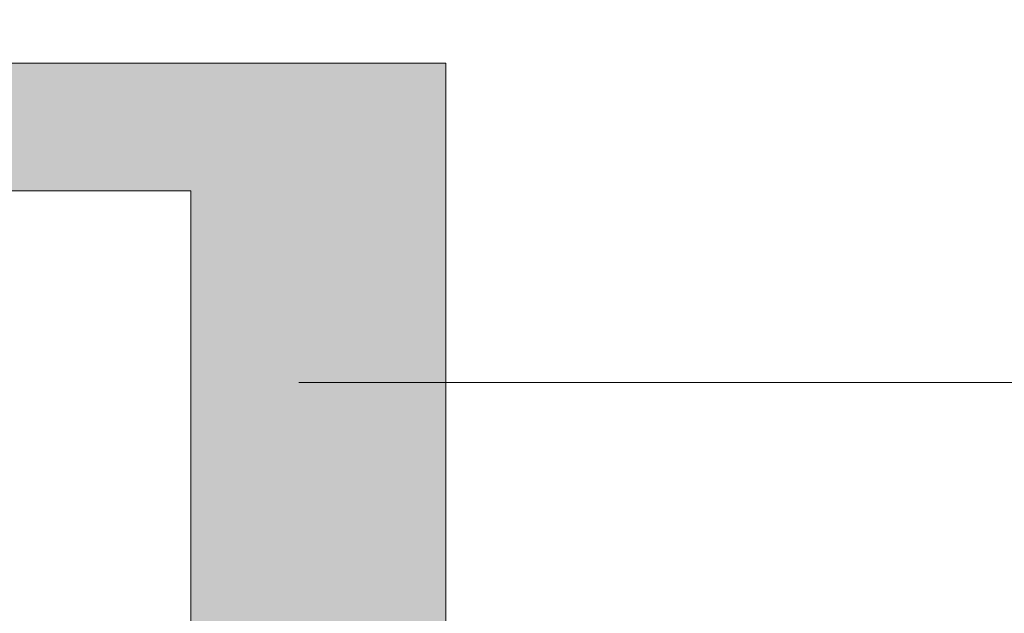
# Model space of a CAD drawing. Header units: centimetres. Extents: x -2424 to 1783, y 5 to 2907.
# Tile 17 of 99: x -576 to -529, y 1357 to 1385. Entities that reach past the tile are written whole.
import ezdxf

# ---------------------------------------------------------------- set-up
doc = ezdxf.new("R2010")
doc.units = ezdxf.units.CM
doc.linetypes.add('Dash', pattern=[60, 30, -30])
doc.linetypes.add('Oś', pattern=[222.25, 127, -31.75, 31.75, -31.75])
for name, color, linetype, lineweight in [('A-DETL', 90, 'Continuous', 9), ('A-WALL', 113, 'Continuous', 13), ('S-GRID', 1, 'Continuous', 13)]:
    doc.layers.add(name, color=color, linetype=linetype, lineweight=lineweight)
doc.layers.add('A-WALL-PATT', color=111, linetype='Continuous', lineweight=13, plot=False)

msp = doc.modelspace()

# ---------------------------------------------------------------- linework, layer by layer
at = {"layer": 'A-DETL', "color": 251, "linetype": 'Dash', "lineweight": 9}
for points, knots in [([(-555.623, 1472.575), (-478.908, 1472.575), (-476.079, 1472.575), (-439.123, 1472.575), (-439.123, 1435.619), (-439.123, 1432.79), (-439.123, 1329.11), (-439.123, 1326.281), (-439.123, 1289.326), (-402.167, 1289.326), (-399.339, 1289.326), (54.377, 1289.326), (347.204, 1289.326), (391.666, 1289.326), (418.55, 1316.21), (413.877, 1393.928), (413.877, 1663.126)], [0, 0, 0, 0, 1.274059, 2.1133, 2.95254, 4.521491, 5.717221, 7.286172, 8.125412, 8.964652, 14.361634, 22.556861, 31.207392, 35.311818, 37.065318, 41.276562, 41.276562, 41.276562, 41.276562]), ([(-561.623, 223.326), (-512.939, 223.326), (-458.631, 223.326), (-439.123, 233.023), (-439.123, 251.363), (-439.123, 296.623), (-439.123, 1289.326), (-439.123, 1326.281), (-439.123, 1329.11), (-439.123, 1432.79), (-439.123, 1435.619), (-439.123, 1472.575), (-476.079, 1472.575), (-478.908, 1472.575), (-555.623, 1472.575)], [0, 0, 0, 0, 1.364584, 2.39731, 3.331097, 14.882957, 26.638407, 37.929815, 39.498766, 40.694496, 42.263448, 43.102688, 43.941928, 45.215987, 45.215987, 45.215987, 45.215987]), ([(-555.623, 1472.575), (-478.908, 1472.575), (-450.623, 1472.575), (-439.123, 1472.575), (-439.123, 1461.075), (-439.123, 1432.79), (-439.123, 1329.11), (-439.123, 1326.281), (-439.123, 1289.326), (-402.167, 1289.326), (-399.339, 1289.326), (54.377, 1289.326), (347.204, 1289.326), (391.666, 1289.326), (413.877, 1267.114), (413.877, 1211.148), (413.877, 1019.9)], [0, 0, 0, 0, 1.274059, 1.834911, 2.395763, 3.964714, 5.438832, 7.007784, 7.847024, 8.686264, 14.083246, 22.278473, 30.929004, 34.961158, 36.402966, 39.45005, 39.45005, 39.45005, 39.45005])]:
    msp.add_open_spline(points, degree=3, knots=knots, dxfattribs=at)
at = {"layer": 'A-WALL', "color": 251, "lineweight": 9}
for p, q in [((-555.623, 1383.326), (-597.623, 1383.326)), ((-555.623, 1353.326), (-555.623, 1383.326)), ((-597.623, 1377.326), (-567.623, 1377.326)), ((-567.623, 1377.326), (-567.623, 1353.326))]:
    msp.add_line(p, q, dxfattribs=at)
at = {"layer": 'A-WALL-PATT', "color": 251, "linetype": 'Continuous', "lineweight": 9, "extrusion": (0, 0, -1)}
for points in [[(597.623, 1383.326), (582.691, 1377.326), (567.623, 1383.326)], [(567.623, 1383.326), (582.691, 1377.326), (567.623, 1377.326)], [(567.623, 1163.826), (555.623, 1383.326), (567.623, 1383.326)], [(555.623, 1383.326), (567.623, 1163.826), (558.123, 1163.826)], [(555.623, 1383.326), (558.123, 1163.826), (555.623, 1163.826)]]:
    msp.add_solid(points, dxfattribs=at)
at = {"layer": 'S-GRID', "color": 251, "linetype": 'Oś', "lineweight": 9}
msp.add_line((1342.46, 1368.326), (-1368.763, 1368.326), dxfattribs=at)

doc.saveas('drawing.dxf')
